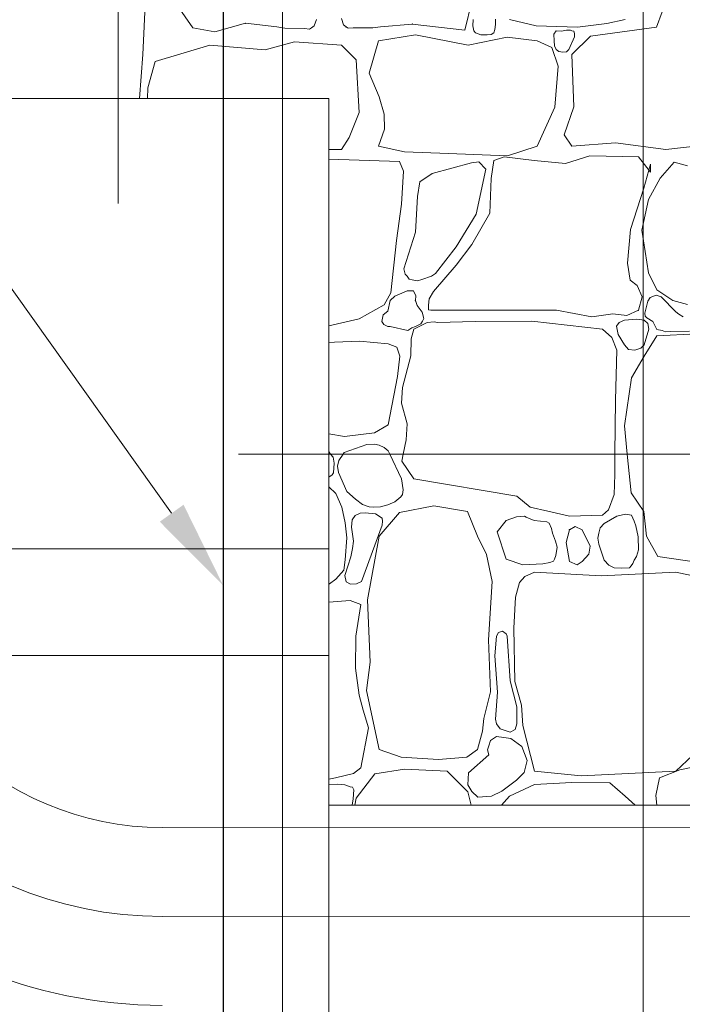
# Model space of a CAD drawing. Header units: millimetres. Extents: x -573548 to 674770, y -210017 to -47794.
# Tile 82 of 234: x 93746 to 94863, y -102457 to -100795. Entities that reach past the tile are written whole.
import ezdxf
from ezdxf import colors
from ezdxf.entities.mleader import LeaderData, LeaderLine
from ezdxf.enums import TextEntityAlignment as Align
from ezdxf.lldxf.tags import DXFTag
from ezdxf.math import Vec2, Vec3

# ---------------------------------------------------------------- set-up
doc = ezdxf.new("R2010")
doc.units = ezdxf.units.MM
for name, color, linetype, lineweight in [('A.02 RZUT PIWNICY_is$0$_HATCH_Nr_pióra__18', 8, 'Continuous', 9), ('A.02 RZUT PIWNICY_is$0$A-WIDOK_Nr_pióra__8', 8, 'Continuous', 9), ('A.02 RZUT PIWNICY_is$0$DIM MALY_Nr_pióra__8', 8, 'Continuous', 9), ('A.02 RZUT PIWNICY_is$0$OSIE_Nr_pióra__1', 8, 'Continuous', 9), ('A.02 RZUT PIWNICY_is$0$strop_cieniej_Nr_pióra__1', 8, 'Continuous', 9), ('A.02 RZUT PIWNICY_is$0$Structural - Bearing_Nr_pióra__21', 8, 'Continuous', 9), ('A.02 RZUT PIWNICY_is$0$Structural - Grid', 8, 'Continuous', 9), ('A.02 RZUT PIWNICY_is$0$Structural - Grid_Nr_pióra__17', 8, 'Continuous', 9), ('GB - OPISY', 7, 'Continuous', 13), ('IS_Przyłącza_o.p._Powrót', 142, 'DASH', 18)]:
    doc.layers.add(name, color=color, linetype=linetype, lineweight=lineweight)
doc.layers.add('IS_Zasilanie', color=1, linetype='SOLID', lineweight=30, true_color=0xff0000)
doc.styles.add('A.02 RZUT PIWNICY_is$0$STYL_AUTOMATYCZNY_1', font='arial.ttf')
doc.styles.add('JOLA_S', font='romans.shx', dxfattribs={"width": 0.7, "oblique": 15})
tags = doc.linetypes.add('DASH', pattern=[15, 10, -5]).pattern_tags.tags
tags[6:7] = [DXFTag(74, 4), DXFTag(75, 0), DXFTag(340, '0'), DXFTag(46, 0.0), DXFTag(50, 0.0), DXFTag(44, 0.0), DXFTag(45, 0.0)]
tags[4:5] = [DXFTag(74, 4), DXFTag(75, 0), DXFTag(340, '0'), DXFTag(46, 0.0), DXFTag(50, 0.0), DXFTag(44, 0.0), DXFTag(45, 0.0)]
tags = doc.linetypes.add('SOLID', pattern=[10, 10, 0]).pattern_tags.tags
tags[6:7] = [DXFTag(74, 4), DXFTag(75, 0), DXFTag(340, '0'), DXFTag(46, 0.0), DXFTag(50, 0.0), DXFTag(44, 0.0), DXFTag(45, 0.0)]
tags[4:5] = [DXFTag(74, 4), DXFTag(75, 0), DXFTag(340, '0'), DXFTag(46, 0.0), DXFTag(50, 0.0), DXFTag(44, 0.0), DXFTag(45, 0.0)]

# ---------------------------------------------------------------- blocks, each defined once
blk = doc.blocks.new('*X48636')
at = {"layer": 'A.02 RZUT PIWNICY_is$0$_HATCH_Nr_pióra__18'}
for p, q in [((94844.8, -101533.3), (94840.3, -101528.1)), ((94861.6, -101528.1), (94854.3, -101539.1)), ((94960, -101570), (94940.2, -101528.1)), ((94963, -101528.1), (94960.6, -101540.1)), ((95319.6, -101562.6), (95320, -101528.1)), ((95340.7, -101528.1), (95347.4, -101593.3)), ((94846.3, -101543.3), (94844.8, -101533.3)), ((94845, -101559.6), (94846.3, -101543.3)), ((94854.3, -101539.1), (94852.3, -101548.2)), ((94852.3, -101548.2), (94853.9, -101559.3)), ((94960.6, -101540.1), (94980.8, -101569.8)), ((95728.8, -101550.4), (95737.3, -101544.2)), ((94837.6, -101566.9), (94843, -101563)), ((94843, -101563), (94845, -101559.6)), ((94853.9, -101559.3), (94867.7, -101591.3)), ((95318.8, -101596.2), (95319.6, -101562.6)), ((95727.2, -101620.2), (95728.8, -101550.4)), ((94837.3, -101567), (94837.6, -101566.9)), ((94962.9, -101588.2), (94960, -101570)), ((94980.8, -101569.8), (95154.2, -101599.3)), ((94837.4, -101583.5), (94837.3, -101583.4)), ((94849.3, -101594.8), (94837.4, -101583.5)), ((94859.1, -101617.5), (94849.3, -101594.8)), ((94867.7, -101591.3), (94882.4, -101604)), ((94959, -101600.3), (94961.8, -101596)), ((94961.8, -101596), (94962.9, -101588.2)), ((95154.2, -101599.3), (95177.1, -101617.5)), ((95308.8, -101622.4), (95318.8, -101596.2)), ((95347.4, -101593.3), (95368.9, -101625.1)), ((94882.4, -101604), (94894, -101613)), ((94894, -101613), (94905.3, -101617.2)), ((94924.4, -101616.8), (94937, -101613.7)), ((94937, -101613.7), (94948.9, -101608.5)), ((94948.9, -101608.5), (94959, -101600.3)), ((95014.3, -101615.6), (94956.5, -101626.4)), ((95071.2, -101624.7), (95014.3, -101615.6)), ((94864.7, -101644.3), (94859.1, -101617.5)), ((94881.7, -101631.6), (94876.5, -101638.8)), ((94890.5, -101628), (94881.7, -101631.6)), ((94898.4, -101627), (94890.5, -101628)), ((94916, -101628.9), (94898.4, -101627)), ((94905.3, -101617.2), (94912.3, -101617.7)), ((94912.3, -101617.7), (94924.4, -101616.8)), ((94927.3, -101636.3), (94916, -101628.9)), ((94956.5, -101626.4), (94922.2, -101666.8)), ((95088.2, -101666.8), (95071.2, -101624.7)), ((95177.1, -101617.5), (95206.8, -101624.4)), ((95206.8, -101624.4), (95243.5, -101632.7)), ((95243.5, -101632.7), (95298.7, -101630.9)), ((95298.7, -101630.9), (95308.8, -101622.4)), ((95337.8, -101629.6), (95323.2, -101632.9)), ((95348.1, -101631.1), (95337.8, -101629.6)), ((95352.3, -101641.2), (95348.1, -101631.1)), ((95368.9, -101625.1), (95373, -101666.8)), ((95716.3, -101658.9), (95727.2, -101620.2)), ((94867.8, -101669.6), (94864.7, -101644.3)), ((94876.5, -101638.8), (94875.4, -101651.5)), ((94892.5, -101743.2), (94927.1, -101648.1)), ((94927.1, -101648.1), (94927.8, -101641)), ((94927.8, -101641), (94927.3, -101636.3)), ((95136.5, -101640), (95121.2, -101659.4)), ((95154.1, -101633.9), (95136.5, -101640)), ((95167.4, -101633), (95154.1, -101633.9)), ((95170.3, -101634.3), (95167.4, -101633)), ((95183.5, -101640), (95170.3, -101634.3)), ((95205.1, -101642.5), (95183.5, -101640)), ((95209.1, -101644.5), (95205.1, -101642.5)), ((95213, -101653.6), (95209.1, -101644.5)), ((95302, -101645.3), (95295.2, -101652.4)), ((95323.2, -101632.9), (95302, -101645.3)), ((95355.3, -101648.9), (95352.3, -101641.2)), ((95358.8, -101667.8), (95355.3, -101648.9)), ((94875.4, -101651.5), (94879.2, -101674.9)), ((95121.2, -101659.4), (95136.5, -101705.6)), ((95214.5, -101661.4), (95213, -101653.6)), ((95219.7, -101674.9), (95214.5, -101661.4)), ((95243, -101655.7), (95237.6, -101677.5)), ((95253.1, -101650.3), (95243, -101655.7)), ((95264.8, -101655.7), (95253.1, -101650.3)), ((95278, -101683.7), (95264.8, -101655.7)), ((95292.6, -101661.4), (95291.3, -101670.2)), ((95295.2, -101652.4), (95292.6, -101661.4)), ((94865.2, -101706.5), (94867.8, -101669.6)), ((94879.2, -101674.9), (94877.3, -101687.3)), ((94922.2, -101666.8), (94902.8, -101774.1)), ((95103.4, -101697.8), (95088.2, -101666.8)), ((95222.3, -101685), (95219.7, -101674.9)), ((95237.6, -101677.5), (95243, -101709.3)), ((95291.3, -101670.2), (95292.9, -101680)), ((95292.9, -101680), (95302, -101707.3)), ((95359.8, -101689.9), (95358.8, -101667.8)), ((95373, -101666.8), (95392.4, -101700.7)), ((94877.3, -101687.3), (94874.7, -101701.6)), ((95112.9, -101743.2), (95103.4, -101697.8)), ((95217.8, -101705.6), (95220.1, -101699)), ((95220.1, -101699), (95222.3, -101685)), ((95264.8, -101709.3), (95276, -101696.9)), ((95276, -101696.9), (95278, -101683.7)), ((95356, -101700.9), (95359.8, -101689.9)), ((94862.6, -101723.9), (94865.2, -101706.5)), ((94874.7, -101701.6), (94864.5, -101733)), ((95136.5, -101705.6), (95164.5, -101715.1)), ((95164.5, -101715.1), (95198.4, -101713)), ((95198.4, -101713), (95210.3, -101710.9)), ((95210.3, -101710.9), (95216.1, -101708.7)), ((95216.1, -101708.7), (95217.8, -101705.6)), ((95243, -101709.3), (95256, -101714.8)), ((95256, -101714.8), (95264.8, -101709.3)), ((95302, -101707.3), (95309.7, -101715.6)), ((95309.7, -101715.6), (95318.4, -101720.3)), ((95347.3, -101716.8), (95350.3, -101712.8)), ((95350.3, -101712.8), (95352.3, -101707.3)), ((95352.3, -101707.3), (95356, -101700.9)), ((95392.4, -101700.7), (95457.3, -101710.7)), ((94849.3, -101739), (94862.6, -101723.9)), ((95184.3, -101727.5), (95167.8, -101734.9)), ((95296.6, -101733.7), (95184.3, -101727.5)), ((95422.4, -101727.5), (95296.6, -101733.7)), ((95318.4, -101720.3), (95330.8, -101720.4)), ((95330.8, -101720.4), (95344.5, -101720.1)), ((95344.5, -101720.1), (95347.3, -101716.8)), ((95456.8, -101734.9), (95422.4, -101727.5)), ((94837.3, -101747.2), (94838.3, -101746.8)), ((94838.3, -101746.8), (94849.3, -101739)), ((94864.5, -101733), (94866.8, -101743.6)), ((94866.8, -101743.6), (94873.9, -101747.4)), ((94873.9, -101747.4), (94884.2, -101746.9)), ((94884.2, -101746.9), (94892.5, -101743.2)), ((95106.7, -101841.8), (95112.9, -101743.2)), ((95159.2, -101744.8), (95152.1, -101769.6)), ((95167.8, -101734.9), (95159.2, -101744.8)), ((95457.3, -101735.3), (95456.8, -101734.9)), ((94873.3, -101775), (94837.3, -101778.1)), ((94891.5, -101781.8), (94873.3, -101775)), ((94883, -101835.3), (94891.5, -101781.8)), ((94902.8, -101774.1), (94906.9, -101879.4)), ((95152.1, -101769.6), (95149.3, -101821.6)), ((95508.4, -101799.7), (95507.9, -101798.9)), ((95522.8, -101833.6), (95508.4, -101799.7)), ((95541.1, -101798.9), (95547.4, -101814.6)), ((95547.4, -101814.6), (95583.1, -101940.9)), ((95123.5, -101829.4), (95120.4, -101835.3)), ((95130.1, -101827), (95123.5, -101829.4)), ((95136.4, -101831.2), (95130.1, -101827)), ((95138.1, -101835.3), (95136.4, -101831.2)), ((95149.3, -101821.6), (95151.3, -101912)), ((94882.1, -101889.5), (94883, -101835.3)), ((95110, -101929.3), (95106.7, -101841.8)), ((95120.4, -101835.3), (95117.3, -101868.8)), ((95143.4, -101910.9), (95138.1, -101835.3)), ((95528.6, -101853.4), (95522.8, -101833.6)), ((95509.6, -101904.2), (95528.6, -101853.4)), ((94906.9, -101879.4), (94901.2, -101926.9)), ((95117.3, -101868.8), (95121.9, -101929.7)), ((94888.5, -101934.8), (94882.1, -101889.5)), ((95154.7, -101954.4), (95143.4, -101910.9)), ((95151.3, -101912), (95162.5, -101951.6)), ((95493.9, -101983.4), (95509.6, -101904.2)), ((94901.2, -101926.9), (94922.2, -102026.8)), ((95098.9, -101974.3), (95110, -101929.3)), ((95121.9, -101929.7), (95118.3, -101975.7)), ((94895.5, -101960.1), (94888.5, -101934.8)), ((95583.1, -101940.9), (95600.4, -102000.3)), ((94904.4, -101990.1), (94895.5, -101960.1)), ((95154.5, -101983.4), (95154.7, -101954.4)), ((95162.5, -101951.6), (95164.5, -101985.9)), ((95529.4, -101955.1), (95514.8, -101967)), ((95546.4, -101950.2), (95529.4, -101955.1)), ((95560.2, -101954.4), (95546.4, -101950.2)), ((95573.5, -101967), (95560.2, -101954.4)), ((95096.8, -101995.8), (95098.9, -101974.3)), ((95118.3, -101975.7), (95120.4, -101983.4)), ((95514.8, -101967), (95510.1, -101986.5)), ((95577.3, -101981.3), (95573.5, -101967)), ((95577.8, -101997), (95577.3, -101981.3)), ((94891.5, -102057.3), (94904.4, -101990.1)), ((95088.2, -102026.8), (95096.8, -101995.8)), ((95120.4, -101983.4), (95126.5, -101992)), ((95126.5, -101992), (95143.1, -101997.1)), ((95143.1, -101997.1), (95151.6, -101992.7)), ((95151.6, -101992.7), (95154.5, -101983.4)), ((95164.5, -101985.9), (95184.3, -102063.1)), ((95471.6, -102016.9), (95493.9, -101983.4)), ((95510.1, -101986.5), (95508.2, -101998.6)), ((95577.9, -102012), (95577.8, -101997)), ((95110.3, -102011.2), (95107.3, -102020.2)), ((95120.4, -102004.6), (95110.3, -102011.2)), ((95132.7, -102006.1), (95120.4, -102004.6)), ((95144.4, -102008), (95132.7, -102006.1)), ((95162.8, -102021.8), (95144.4, -102008)), ((95508.2, -101998.6), (95508, -102011)), ((95508, -102011), (95514.8, -102022.2)), ((95573.5, -102022.2), (95577.9, -102012)), ((95600.4, -102000.3), (95606.2, -102041.2)), ((94922.2, -102026.8), (94959.4, -102039.6)), ((95070, -102039.6), (95088.2, -102026.8)), ((95107.3, -102020.2), (95105, -102027.2)), ((95105, -102027.2), (95107.3, -102035.5)), ((95171.7, -102045.1), (95162.8, -102021.8)), ((95422.4, -102063.1), (95471.6, -102016.9)), ((95514.8, -102022.2), (95523.5, -102031.6)), ((95559.8, -102032.8), (95573.5, -102022.2)), ((94959.4, -102039.6), (95022.1, -102043.3)), ((95022.1, -102043.3), (95070, -102039.6)), ((95107.3, -102035.5), (95072.7, -102066.2)), ((95167, -102065.3), (95171.7, -102045.1)), ((95523.5, -102031.6), (95542.1, -102036.2)), ((95542.1, -102036.2), (95559.8, -102032.8)), ((95594.3, -102048), (95579.9, -102051.7)), ((95611.6, -102056.5), (95594.3, -102048)), ((95606.2, -102041.2), (95632.2, -102049.9)), ((95632.2, -102049.9), (95726.3, -102032.5)), ((95726.3, -102032.5), (95737.3, -102032.9)), ((94878.8, -102067.3), (94891.5, -102057.3)), ((94915.2, -102067.6), (94965.1, -102059.8)), ((94965.1, -102059.8), (95037, -102063.1)), ((95037, -102063.1), (95071.9, -102098.1)), ((95184.3, -102063.1), (95263.2, -102071.3)), ((95263.2, -102071.3), (95422.4, -102063.1)), ((95429.1, -102061), (95394.9, -102074.7)), ((95484, -102049.5), (95429.1, -102061)), ((95519.1, -102052.4), (95484, -102049.5)), ((95537.7, -102073.8), (95519.1, -102052.4)), ((95563.7, -102051.1), (95554.4, -102071.8)), ((95579.9, -102051.7), (95563.7, -102051.1)), ((95654.5, -102099.4), (95611.6, -102056.5)), ((95727.2, -102063.5), (95705.7, -102072.6)), ((95737.3, -102063.1), (95727.2, -102063.5)), ((94837.3, -102076.8), (94848.5, -102074.6)), ((94848.5, -102074.6), (94878.8, -102067.3)), ((94883.7, -102108.8), (94915.2, -102067.6)), ((95072.7, -102066.2), (95071.7, -102086.5)), ((95129.3, -102097.1), (95153.7, -102078.3)), ((95153.7, -102078.3), (95167, -102065.3)), ((95394.9, -102074.7), (95388.6, -102104.5)), ((95537.3, -102098.6), (95537.7, -102073.8)), ((95554.4, -102071.8), (95553.8, -102114.3)), ((95705.7, -102072.6), (95691.9, -102094.9)), ((94852, -102085.2), (94837.3, -102085.9)), ((94864.2, -102086.4), (94852, -102085.2)), ((94873.3, -102089.7), (94864.2, -102086.4)), ((94877.3, -102090.2), (94873.3, -102089.7)), ((94879.3, -102094.7), (94877.3, -102090.2)), ((94878.7, -102109.7), (94879.3, -102094.7)), ((95071.7, -102086.5), (95078.8, -102097.5)), ((95078.8, -102097.5), (95088.8, -102107)), ((95111.7, -102105.2), (95129.3, -102097.1)), ((95184.3, -102085.8), (95142.2, -102105.2)), ((95247.1, -102082.5), (95184.3, -102085.8)), ((95311.5, -102082.9), (95247.1, -102082.5)), ((95337.1, -102105.2), (95311.5, -102082.9)), ((95691.9, -102094.9), (95694.4, -102120.6)), ((94876.9, -102120.6), (94878.7, -102109.7)), ((94881.2, -102120.6), (94883.7, -102108.8)), ((95071.9, -102098.1), (95077.2, -102120.6)), ((95088.8, -102107), (95111.7, -102105.2)), ((95142.2, -102105.2), (95128.6, -102120.6)), ((95354.2, -102120.6), (95337.1, -102105.2)), ((95388.6, -102104.5), (95390.8, -102120.6)), ((95532.1, -102120.6), (95537.3, -102098.6)), ((95553.8, -102114.3), (95556.1, -102120.6)), ((95650.3, -102117.8), (95655.1, -102110.8)), ((95656.1, -102103.8), (95654.5, -102099.4)), ((95655.1, -102110.8), (95656.1, -102103.8)), ((95648.2, -102120.6), (95650.3, -102117.8))]:
    blk.add_line(p, q, dxfattribs=at)
for p in [(95243, -101655.7), (95264.8, -101709.3)]:
    blk.add_point(p, dxfattribs=at)
blk = doc.blocks.new('A.02 RZUT PIWNICY_is$0$Wypełnienie_21_1')
at = {"layer": 'A.02 RZUT PIWNICY_is$0$_HATCH_Nr_pióra__18'}
blk.add_blockref('*X48636', (0, 0), dxfattribs=at)
blk = doc.blocks.new('*X48640')
at = {"layer": 'A.02 RZUT PIWNICY_is$0$_HATCH_Nr_pióra__18'}
for p, q in [((94524, -100853.9), (94533.4, -100637.9)), ((94562.5, -100743.2), (94608.2, -100808.6)), ((95078.5, -100764.2), (95066.5, -100812.4)), ((95399.4, -100781.8), (95389.9, -100807.8)), ((94645.2, -100815.6), (94696.7, -100800.9)), ((94696.7, -100800.9), (94749.9, -100806.8)), ((94812.4, -100805.3), (94816.5, -100794.8)), ((94862.4, -100803.5), (94858.6, -100792.9)), ((95081, -100794.8), (95080.2, -100805.4)), ((95118.7, -100803.2), (95118.4, -100794.3)), ((95142.2, -100794.6), (95187.2, -100805.3)), ((95257, -100807.4), (95306.1, -100801.6)), ((95306.1, -100801.6), (95337.1, -100794.6)), ((94608.2, -100808.6), (94645.2, -100815.6)), ((94749.9, -100806.8), (94763.2, -100809.2)), ((94763.2, -100809.2), (94796.3, -100809.8)), ((94796.3, -100809.8), (94804.9, -100810.8)), ((94804.9, -100810.8), (94808.2, -100808.6)), ((94808.2, -100808.6), (94812.4, -100805.3)), ((94866.5, -100807), (94862.4, -100803.5)), ((94869.8, -100809.2), (94866.5, -100807)), ((94878.4, -100808.5), (94869.8, -100809.2)), ((94911.5, -100808.8), (94878.4, -100808.5)), ((94924.8, -100806.8), (94911.5, -100808.8)), ((94978.2, -100802.3), (94924.8, -100806.8)), ((95066.5, -100812.4), (94978.2, -100802.3)), ((95080.2, -100805.4), (95081.7, -100813.6)), ((95081.7, -100813.6), (95084.9, -100817.3)), ((95084.9, -100817.3), (95093.7, -100820.3)), ((95111, -100819.8), (95115.8, -100817.3)), ((95115.8, -100817.3), (95117.4, -100811.7)), ((95117.4, -100811.7), (95118.7, -100803.2)), ((95187.2, -100805.3), (95257, -100807.4)), ((95220.8, -100813.6), (95216.9, -100819.3)), ((95229.7, -100814.3), (95220.8, -100813.6)), ((95238.1, -100812.5), (95229.7, -100814.3)), ((95245, -100812.7), (95238.1, -100812.5)), ((95247.1, -100813.6), (95245, -100812.7)), ((95250.5, -100814.1), (95247.1, -100813.6)), ((95251.5, -100818.1), (95250.5, -100814.1)), ((95251.7, -100823.8), (95251.5, -100818.1)), ((95389.9, -100807.8), (95278.5, -100823)), ((94779.4, -100832.1), (94730.3, -100845.8)), ((94858.7, -100837.9), (94779.4, -100832.1)), ((94905.7, -100885), (94921, -100830.5)), ((94921, -100830.5), (94983.3, -100820.6)), ((94983.3, -100820.6), (95072.5, -100837.9)), ((95072.5, -100837.9), (95138.1, -100824.3)), ((95093.7, -100820.3), (95104.2, -100820.4)), ((95104.2, -100820.4), (95111, -100819.8)), ((95138.1, -100824.3), (95188.9, -100830.5)), ((95188.9, -100830.5), (95213.2, -100841.6)), ((95216.9, -100819.3), (95217.4, -100830.4)), ((95217.4, -100830.4), (95218.2, -100839.2)), ((95242, -100845.3), (95251.7, -100823.8)), ((95278.5, -100823), (95247.1, -100853.6)), ((94636.9, -100837.9), (94544.4, -100865.6)), ((94730.3, -100845.8), (94636.9, -100837.9)), ((94883.4, -100862.7), (94858.7, -100837.9)), ((95213.2, -100841.6), (95224, -100873.4)), ((95218.2, -100839.2), (95220.8, -100845.3)), ((95220.8, -100845.3), (95225.2, -100848.5)), ((95225.2, -100848.5), (95232.1, -100849.9)), ((95232.1, -100849.9), (95238.3, -100849)), ((95238.3, -100849), (95242, -100845.3)), ((94518.2, -100928.1), (94524, -100853.9)), ((94544.4, -100865.6), (94531.9, -100909.7)), ((94888.8, -100951.4), (94883.4, -100862.7)), ((95247.1, -100853.6), (95250.8, -100941.9)), ((95224, -100873.4), (95218.6, -100942.8)), ((94922.2, -100925), (94905.7, -100885)), ((94531.9, -100909.7), (94531.7, -100928.1)), ((94930.9, -100954.3), (94922.2, -100925)), ((95218.6, -100942.8), (95188.9, -101008.4)), ((95250.8, -100941.9), (95234.3, -100989)), ((94871.8, -100993.9), (94888.8, -100951.4)), ((94931.3, -100979.9), (94930.9, -100954.3)), ((94921, -101008.4), (94931.3, -100979.9)), ((94858.7, -101013.8), (94871.8, -100993.9)), ((95234.3, -100989), (95247.1, -101008.4)), ((95406, -101013.8), (95536.5, -100998.9)), ((94837.3, -101014.2), (94858.7, -101013.8)), ((94965.1, -101017.9), (94921, -101008.4)), ((95188.9, -101008.4), (95138.9, -101024.9)), ((95247.1, -101008.4), (95321, -101003)), ((95321, -101003), (95406, -101013.8)), ((94837.3, -101030.4), (94956.8, -101034)), ((94956.8, -101034), (94963.4, -101050.5)), ((95039, -101020.8), (94965.1, -101017.9)), ((95138.9, -101024.9), (95039, -101020.8)), ((95115.8, -101032.7), (95111.3, -101062.9)), ((95133.2, -101026.1), (95115.8, -101032.7)), ((95183.5, -101032.7), (95133.2, -101026.1)), ((95236.4, -101037.7), (95183.5, -101032.7)), ((95277.6, -101024.9), (95236.4, -101037.7)), ((95359.4, -101026.1), (95277.6, -101024.9)), ((95379.6, -101052.2), (95359.4, -101026.1)), ((94963.4, -101050.5), (94959.7, -101106.2)), ((95077.8, -101036.5), (95011.7, -101054.3)), ((95090.2, -101034.8), (95077.8, -101036.5)), ((95085.7, -101123.2), (95101.9, -101047.2)), ((95101.9, -101047.2), (95090.2, -101034.8)), ((95368.9, -101079), (95380, -101038.9)), ((95380, -101038.9), (95379.6, -101052.2)), ((95420, -101035.2), (95396.1, -101062.5)), ((95442.3, -101041.4), (95420, -101035.2)), ((95011.7, -101054.3), (94991.1, -101068.3)), ((95111.3, -101062.9), (95108.8, -101121.5)), ((95396.1, -101062.5), (95376.3, -101098.4)), ((94991.1, -101068.3), (94987, -101093.4)), ((95346.2, -101149.2), (95368.9, -101079)), ((94987, -101093.4), (94983.7, -101153.3)), ((95376.3, -101098.4), (95365.1, -101150)), ((94959.7, -101106.2), (94951.4, -101167.3)), ((95052.2, -101178.1), (95085.7, -101123.2)), ((95108.8, -101121.5), (95078.7, -101174.3)), ((95341.2, -101205.7), (95346.2, -101149.2)), ((95365.1, -101150), (95376.7, -101222.2)), ((94951.4, -101167.3), (94942, -101255.7)), ((94983.7, -101153.3), (94963.7, -101215.6)), ((95017.2, -101223), (95052.2, -101178.1)), ((95078.7, -101174.3), (95052.2, -101209)), ((94963.7, -101215.6), (94965.9, -101224.5)), ((95052.2, -101209), (95013.9, -101253.6)), ((95345.7, -101234.6), (95341.2, -101205.7)), ((94965.9, -101224.5), (94969.3, -101228)), ((94969.3, -101228), (94973, -101233)), ((94973, -101233), (94977.7, -101233.9)), ((94986.9, -101235.6), (94994.5, -101233.4)), ((94994.5, -101233.4), (95010.7, -101227.7)), ((95010.7, -101227.7), (95017.2, -101223)), ((95376.7, -101222.2), (95390.7, -101251.1)), ((94977.7, -101233.9), (94986.9, -101235.6)), ((95357.3, -101243.7), (95345.7, -101234.6)), ((95366, -101262.7), (95357.3, -101243.7)), ((94942, -101255.7), (94930.8, -101276.3)), ((94948.9, -101261.6), (94941.1, -101268.9)), ((94960.7, -101256.3), (94948.9, -101261.6)), ((94969.4, -101252.6), (94960.7, -101256.3)), ((94980.4, -101252.8), (94969.4, -101252.6)), ((94983.9, -101260.9), (94980.4, -101252.8)), ((94983.3, -101268.9), (94983.9, -101260.9)), ((95006.4, -101266.1), (95005.5, -101276.6)), ((95013.9, -101253.6), (95006.4, -101266.1)), ((95359.4, -101285.4), (95366, -101262.7)), ((95379.3, -101263.5), (95375.6, -101269.7)), ((95389.4, -101260), (95379.3, -101263.5)), ((95398.1, -101262.6), (95389.4, -101260)), ((95390.7, -101251.1), (95417.6, -101268.9)), ((95422.4, -101288.2), (95398.1, -101262.6)), ((94930.8, -101276.3), (94888.3, -101299.8)), ((94941.1, -101268.9), (94937, -101286.9)), ((94986.2, -101277.1), (94983.3, -101268.9)), ((94994.9, -101288.7), (94986.2, -101277.1)), ((95005.5, -101276.6), (95005.4, -101284.7)), ((95375.6, -101269.7), (95370.4, -101290.3)), ((95417.6, -101268.9), (95442.3, -101275.5)), ((94888.3, -101299.8), (94837.3, -101311.7)), ((94929.1, -101293.3), (94926.8, -101304.4)), ((94937, -101286.9), (94929.1, -101293.3)), ((94997.4, -101299), (94994.9, -101288.7)), ((94995.4, -101303.8), (94997.4, -101299)), ((95005.4, -101284.7), (95009.7, -101285.4)), ((95009.7, -101285.4), (95221.1, -101285)), ((95221.1, -101285), (95280.9, -101296.5)), ((95280.9, -101296.5), (95316.4, -101291.6)), ((95316.4, -101291.6), (95340, -101294.1)), ((95356.8, -101300.1), (95335.8, -101302.3)), ((95340, -101294.1), (95359.4, -101285.4)), ((95369.3, -101302.3), (95356.8, -101300.1)), ((95370.4, -101290.3), (95370.7, -101295.4)), ((95370.7, -101295.4), (95373.9, -101298.2)), ((95373.9, -101298.2), (95384, -101304.4)), ((95427.5, -101292), (95422.4, -101288.2)), ((95434.7, -101296.6), (95427.5, -101292)), ((94926.8, -101304.4), (94930, -101309.6)), ((94930, -101309.6), (94932.2, -101310.4)), ((94932.2, -101310.4), (94936.7, -101312.6)), ((94936.7, -101312.6), (94941.1, -101313)), ((94941.1, -101313), (94970.8, -101319.6)), ((94970.8, -101319.6), (94977.4, -101314.8)), ((94977.4, -101314.8), (94983.3, -101313)), ((95003.5, -101305.7), (94980.8, -101317.2)), ((94983.3, -101313), (94992.5, -101308.1)), ((94992.5, -101308.1), (94995.4, -101303.8)), ((95015, -101305.1), (95003.5, -101305.7)), ((95020.5, -101306), (95015, -101305.1)), ((95084.4, -101304.4), (95020.5, -101306)), ((95179.8, -101304), (95084.4, -101304.4)), ((95298.7, -101317.2), (95179.8, -101304)), ((95327.3, -101305.7), (95322.7, -101312.3)), ((95322.7, -101312.3), (95325.6, -101326.5)), ((95335.8, -101302.3), (95327.3, -101305.7)), ((95375.3, -101307.9), (95369.3, -101302.3)), ((95376.8, -101317), (95375.3, -101307.9)), ((95384, -101304.4), (95390.5, -101317.7)), ((94980.8, -101317.2), (94976.1, -101333.7)), ((95314.6, -101331.2), (95298.7, -101317.2)), ((95323.1, -101352.9), (95314.6, -101331.2)), ((95325.6, -101326.5), (95335.8, -101343.6)), ((95369.3, -101343.6), (95376.8, -101317)), ((95390.7, -101328.7), (95369.3, -101363)), ((95390.5, -101317.7), (95399.8, -101319.7)), ((95457.3, -101325.1), (95390.7, -101328.7)), ((95399.8, -101319.7), (95405.4, -101321.9)), ((95405.4, -101321.9), (95413.6, -101321.4)), ((95413.6, -101321.4), (95445.9, -101320.5)), ((94846.8, -101339), (94837.3, -101339.7)), ((94889, -101337.6), (94846.8, -101339)), ((94937.7, -101342), (94889, -101337.6)), ((94952.2, -101347.4), (94937.7, -101342)), ((94957.4, -101362.8), (94952.2, -101347.4)), ((94976.1, -101333.7), (94975.6, -101362.3)), ((95335.8, -101343.6), (95342.6, -101351.3)), ((95353.4, -101352.4), (95363.5, -101349.2)), ((95363.5, -101349.2), (95369.3, -101343.6)), ((94953.4, -101397.1), (94957.4, -101362.8)), ((94975.6, -101362.3), (94961.9, -101415.8)), ((95320.9, -101437), (95323.1, -101352.9)), ((95342.6, -101351.3), (95353.4, -101352.4)), ((95369.3, -101363), (95347.8, -101399.3)), ((94937.7, -101478.7), (94953.4, -101397.1)), ((95347.8, -101399.3), (95335.8, -101480.6)), ((94961.9, -101415.8), (94960.2, -101441.9)), ((94960.2, -101441.9), (94969.3, -101476.9)), ((95320, -101528.1), (95320.9, -101437)), ((94914.3, -101492.4), (94937.7, -101478.7)), ((94969.3, -101476.9), (94967.9, -101504.2)), ((95335.8, -101480.6), (95340.7, -101528.1)), ((94837.3, -101494.1), (94864.1, -101498.4)), ((94864.1, -101498.4), (94914.3, -101492.4)), ((94901.6, -101511.6), (94863.2, -101525.6)), ((94914.2, -101511.1), (94901.6, -101511.6)), ((94922.2, -101513), (94914.2, -101511.1)), ((94930.6, -101516.7), (94922.2, -101513)), ((94967.9, -101504.2), (94963, -101528.1)), ((94840.2, -101528), (94837.3, -101523.9)), ((94840.3, -101528.1), (94840.2, -101528)), ((94863.2, -101525.6), (94861.6, -101528.1)), ((94937.5, -101522.3), (94930.6, -101516.7)), ((94940.2, -101528.1), (94937.5, -101522.3))]:
    blk.add_line(p, q, dxfattribs=at)
for p in [(94696.7, -100800.9), (94808.2, -100808.6), (94808.2, -100808.6), (94866.5, -100807), (94866.5, -100807), (94978.2, -100802.3), (94983.3, -101268.9), (95359.4, -101285.4)]:
    blk.add_point(p, dxfattribs=at)
blk = doc.blocks.new('A.02 RZUT PIWNICY_is$0$Wypełnienie_23_1')
at = {"layer": 'A.02 RZUT PIWNICY_is$0$_HATCH_Nr_pióra__18'}
blk.add_blockref('*X48640', (0, 0), dxfattribs=at)
blk = doc.blocks.new('A.02 RZUT PIWNICY_is$0$Standardowy znacznik osi')
at = {"layer": 'A.02 RZUT PIWNICY_is$0$Structural - Grid_Nr_pióra__17'}
blk.add_line((1000, 0), (17855.4, 0), dxfattribs=at)
at = {"layer": 'A.02 RZUT PIWNICY_is$0$Structural - Grid_Nr_pióra__17', "style": 'A.02 RZUT PIWNICY_is$0$STYL_AUTOMATYCZNY_1'}
for tag, p in [('AC_MarkerText_1_0', (5, -80)), ('AC_MarkerText_1_1', (19360.4, -80))]:
    blk.add_attdef(tag, text='', height=350, rotation=270, dxfattribs=at).set_placement(p, align=Align.TOP_CENTER)
blk = doc.blocks.new('A.02 RZUT PIWNICY_is')
at = {"layer": 'A.02 RZUT PIWNICY_is$0$A-WIDOK_Nr_pióra__8'}
blk.add_line((96667.3, -102156.6), (94556.6, -102158.4), dxfattribs=at)
for radius in [800, 500]:
    blk.add_arc((94556.6, -101658.4), radius, 180, 270, dxfattribs=at)
at = {"layer": 'A.02 RZUT PIWNICY_is$0$DIM MALY_Nr_pióra__8'}
for p, q in [((94482.4, -98043.8), (94482.4, -101105.4)), ((94685.3, -101528.1), (96095.7, -101528.1))]:
    blk.add_line(p, q, dxfattribs=at)
at = {"layer": 'A.02 RZUT PIWNICY_is$0$OSIE_Nr_pióra__1'}
blk.add_line((96736.8, -102306.6), (94556.6, -102308.4), dxfattribs=at)
blk.add_arc((94556.6, -101658.4), 650, 180, 270, dxfattribs=at)
at = {"layer": 'A.02 RZUT PIWNICY_is$0$strop_cieniej_Nr_pióra__1'}
for p, q in [((90407.3, -101688.1), (94837.3, -101688.1)), ((90407.3, -101868.1), (94837.3, -101868.1))]:
    blk.add_line(p, q, dxfattribs=at)
at = {"layer": 'A.02 RZUT PIWNICY_is$0$Structural - Bearing_Nr_pióra__21'}
for p, q in [((94052.8, -100928.1), (94837.3, -100928.1)), ((94637.3, -100928.1), (94837.3, -100928.1)), ((94837.3, -104600.2), (94837.3, -100928.1)), ((94837.3, -102120.6), (95737.3, -102120.6))]:
    blk.add_line(p, q, dxfattribs=at)
at = {"layer": 'A.02 RZUT PIWNICY_is$0$_HATCH_Nr_pióra__18'}
for name in ['A.02 RZUT PIWNICY_is$0$Wypełnienie_23_1', 'A.02 RZUT PIWNICY_is$0$Wypełnienie_21_1']:
    blk.add_blockref(name, (0, 0), dxfattribs=at)
at = {"layer": 'A.02 RZUT PIWNICY_is$0$Structural - Grid', "zscale": 1000, "rotation": 90}
blk.add_blockref('A.02 RZUT PIWNICY_is$0$Standardowy znacznik osi', (95367.3, -108395.1), dxfattribs=at)

msp = doc.modelspace()

# ---------------------------------------------------------------- linework, layer by layer
at = {"layer": 'IS_Przyłącza_o.p._Powrót', "ltscale": 30, "elevation": 0}
msp.add_lwpolyline([(94189.2, -98774.6), (94189.2, -104387.2)], dxfattribs=at)
at = {"layer": 'IS_Zasilanie', "ltscale": 10, "elevation": 0}
msp.add_lwpolyline([(94189.2, -98711), (94089.2, -98711), (94089.2, -104287.1)], dxfattribs=at)

# ---------------------------------------------------------------- block references
at = {"ltscale": 10}
msp.add_blockref('A.02 RZUT PIWNICY_is', (-570.2, 0), dxfattribs=at)

# ---------------------------------------------------------------- leaders
at = {"layer": 'GB - OPISY'}
ml = msp.add_multileader_mtext('Standard', dxfattribs=at)
ml.set_content('dn 20x2,8\\P652 W', color=256, style='JOLA_S')
ml.set_leader_properties(color=256, linetype='ByLayer', lineweight=-1)
ml.build(insert=Vec2(0, 0))
ml.multileader.update_dxf_attribs({"text_left_attachment_type": 6, "text_right_attachment_type": 6, "dogleg_length": 30, "arrow_head_size": 150})
ctx = ml.context
ctx.base_point, ctx.char_height, ctx.arrow_head_size, ctx.landing_gap_size, ctx.plane_origin, ctx.plane_x_axis = Vec3(92619.8, -101076.7), 200, 150, 30, Vec3(103448.5, -93644.7), Vec3(-1, 0)
ctx.left_attachment, ctx.right_attachment, ctx.text_align_type, ctx.attachment_type = 6, 6, 2, 2
notes = []
notes.append((ctx, [(0, (1, 1, 0), (93609.1, -101076.7), (-1, 0), 30, [(0, [(94089.2, -101750)], 256, [])])]))
ctx.mtext.insert, ctx.mtext.alignment, ctx.mtext.flow_direction = Vec3(93549.1, -100836.7), 3, 5
for ctx, leaders in notes:
    for number, flags, end, landing, length, lines in leaders:
        leader = LeaderData()
        leader.index, (leader.has_last_leader_line, leader.has_dogleg_vector, leader.attachment_direction) = number, flags
        leader.last_leader_point, leader.dogleg_vector, leader.dogleg_length = Vec3(end), Vec3(landing), length
        for number, points, colour, breaks in lines:
            line = LeaderLine()
            line.index, line.vertices, line.color, line.breaks = number, Vec3.list(points), colors.encode_raw_color(colour), breaks
            leader.lines.append(line)
        ctx.leaders.append(leader)

doc.saveas('drawing.dxf')
